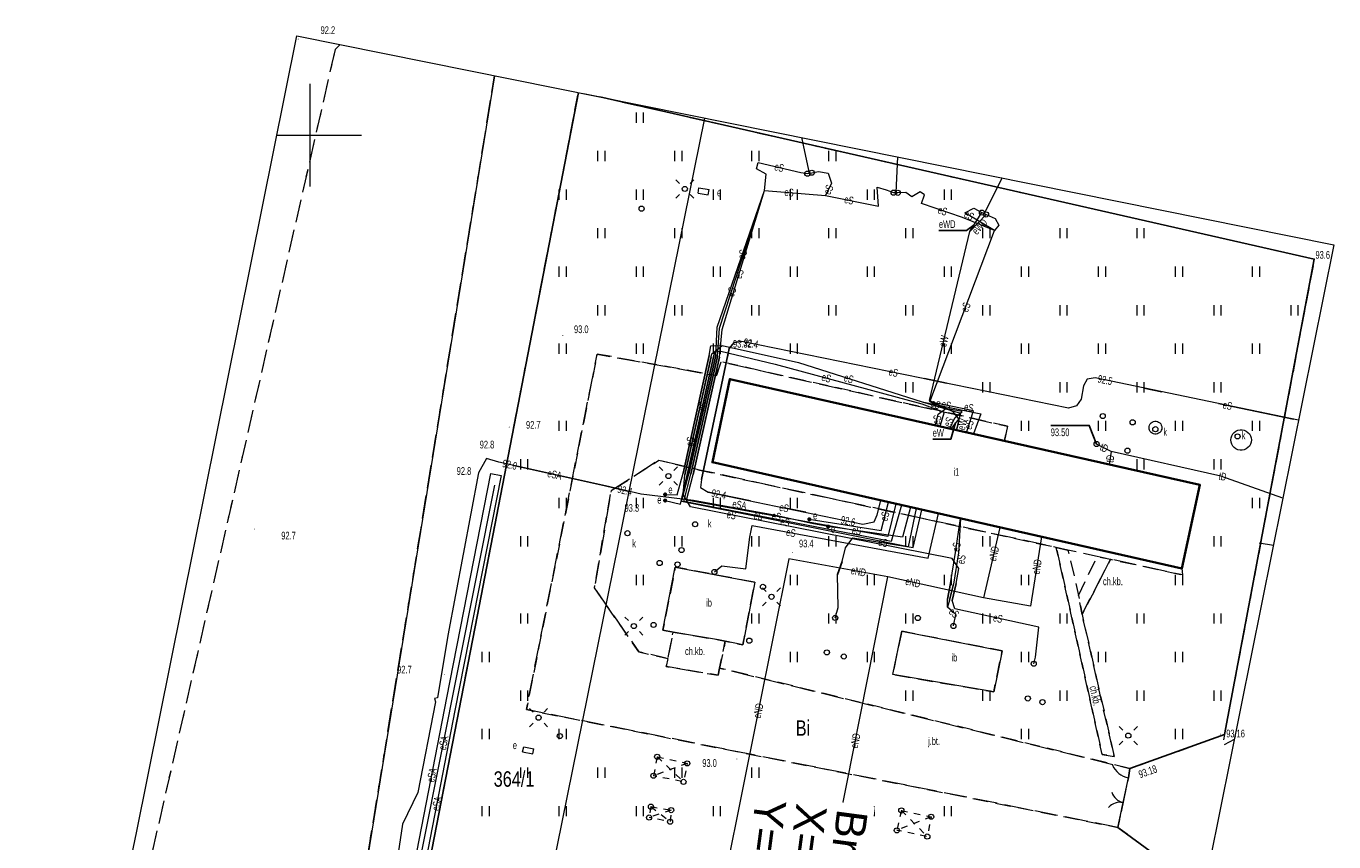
# Model space of a CAD drawing. Header units: metres. Extents: x 6524698 to 6533081, y 5883213 to 5896811.
# Tile 164 of 167: x 6526572 to 6526700, y 5896731 to 5896811. Entities that reach past the tile are written whole.
import ezdxf
from ezdxf.enums import TextEntityAlignment as Align

# ---------------------------------------------------------------- set-up
doc = ezdxf.new("R2010")
doc.units = ezdxf.units.M
doc.header["$MEASUREMENT"] = 0
for name, pattern in [('mapa zasadnicza$0$1.5_0.75', [2.25, 1.5, -0.75]), ('mapa zasadnicza$0$2.25_0.75', [3, 2.25, -0.75]), ('mapa zasadnicza$0$219-1000', [0]), ('mapa zasadnicza$0$egkk-1000', [3, 2.25, -0.75]), ('mapa zasadnicza$0$egug-1000', [1.5, 0.75, -0.75]), ('mapa zasadnicza$0$otob_1000', [0]), ('mapa zasadnicza$0$otof_1000', [0]), ('mapa zasadnicza$0$suep_sn_1000', [0]), ('mapa zasadnicza$0$supp_1000', [1.25, 0.625, -0.625])]:
    doc.linetypes.add(name, pattern=pattern)
doc.layers.get('0').update_dxf_attribs({"lineweight": 0})
for name, color, linetype in [('@Proj. słupy - seria', 1, 'Continuous'), ('mapa zasadnicza$0$210-oznaczenie konturu użytku gruntowego', 7, 'Continuous'), ('mapa zasadnicza$0$211-numer działki ewidencyjnej', 7, 'Continuous'), ('mapa zasadnicza$0$217-kontur klasyfikacyjny', 7, 'Continuous'), ('mapa zasadnicza$0$218-kontur użytku gruntowego', 7, 'Continuous'), ('mapa zasadnicza$0$219-działka ewidencyjna', 7, 'Continuous'), ('mapa zasadnicza$0$312-budynek ewidencyjny', 7, 'Continuous'), ('mapa zasadnicza$0$312-oznaczenie budynku ewidencyjnego-Atr117', 7, 'Continuous'), ('mapa zasadnicza$0$brama', 7, 'Continuous'), ('mapa zasadnicza$0$chodnik', 7, 'Continuous'), ('mapa zasadnicza$0$chodnik-Atr17', 7, 'Continuous'), ('mapa zasadnicza$0$elektroenergetyczne urządzenie techniczne', 7, 'Continuous'), ('mapa zasadnicza$0$elektroenergetyczne urządzenie techniczne-Atr17', 7, 'Continuous'), ('mapa zasadnicza$0$furtka', 7, 'Continuous'), ('mapa zasadnicza$0$inna budowla', 7, 'Continuous'), ('mapa zasadnicza$0$inna budowla-Atr17', 7, 'Continuous'), ('mapa zasadnicza$0$jezdnia', 7, 'Continuous'), ('mapa zasadnicza$0$jezdnia-Atr17', 7, 'Continuous'), ('mapa zasadnicza$0$komora podziemna', 7, 'Continuous'), ('mapa zasadnicza$0$latarnia', 7, 'Continuous'), ('mapa zasadnicza$0$obudowa ochronna przewodu', 7, 'Continuous'), ('mapa zasadnicza$0$ogrodzenie trwałe', 7, 'Continuous'), ('mapa zasadnicza$0$pikieta naturalna', 7, 'Continuous'), ('mapa zasadnicza$0$pikieta naturalna-Atr2', 7, 'Continuous'), ('mapa zasadnicza$0$pikieta sztuczna', 7, 'Continuous'), ('mapa zasadnicza$0$pikieta sztuczna-Atr2', 7, 'Continuous'), ('mapa zasadnicza$0$przewód elektroenergetyczny podziemny', 7, 'Continuous'), ('mapa zasadnicza$0$przewód elektroenergetyczny podziemny-Atr1', 7, 'Continuous'), ('mapa zasadnicza$0$przewód elektroenergetyczny średniego napięcia', 7, 'Continuous'), ('mapa zasadnicza$0$przewód telekomunikacyjny podziemny', 7, 'Continuous'), ('mapa zasadnicza$0$przewód telekomunikacyjny podziemny-Atr1', 7, 'Continuous'), ('mapa zasadnicza$0$przewód wodociągowy', 7, 'Continuous'), ('mapa zasadnicza$0$Punkt budynku', 7, 'Continuous'), ('mapa zasadnicza$0$Ramki i opis wydruku', 7, 'Continuous'), ('mapa zasadnicza$0$rzędna', 7, 'Continuous'), ('mapa zasadnicza$0$rzędna-Atr2', 7, 'Continuous'), ('mapa zasadnicza$0$rzędna-Atr3', 7, 'Continuous'), ('mapa zasadnicza$0$studnia kanalizacyjna', 7, 'Continuous'), ('mapa zasadnicza$0$studnia kanalizacyjna-Atr17', 7, 'Continuous'), ('mapa zasadnicza$0$szafa elektroenergetyczna lub kontener', 7, 'Continuous'), ('mapa zasadnicza$0$szafa elektroenergetyczna lub kontener-Atr17', 7, 'Continuous'), ('mapa zasadnicza$0$słup przewodów napowietrznych', 7, 'Continuous'), ('mapa zasadnicza$0$trawnik', 7, 'Continuous'), ('mapa zasadnicza$0$Wstawianie ramki sekcyjnej z opisem', 7, 'Continuous'), ('mapa zasadnicza$0$właz do komory lub kanału - okrągły', 7, 'Continuous'), ('mapa zasadnicza$0$właz do komory lub kanału - okrągły-Atr17', 7, 'Continuous')]:
    doc.layers.add(name, color=color, linetype=linetype)
doc.styles.add('mapa zasadnicza$0$STANDARD', font='Working1250', dxfattribs={"width": 0.75})
doc.styles.add('PLS_View', font='arial.ttf')
doc.linetypes.add('mapa zasadnicza$0$902-1000', pattern='A,5,0,[1,ksztalty.shx,S=1,R=0,X=0,Y=0],5', length=10)

# ---------------------------------------------------------------- blocks, each defined once
blk = doc.blocks.new('mapa zasadnicza$0$PW01')
at = {"linetype": 'Continuous', "lineweight": 13}
h = blk.add_hatch(color=0, dxfattribs=at)
edge = h.paths.add_edge_path()
edge.add_arc((0, 0), 0.045, 0, 360)
blk = doc.blocks.new('mapa zasadnicza$0$US18')
at = {"color": 0, "linetype": 'Continuous', "lineweight": 13}
for p, q in [((-0.5, -0.25), (-0.5, 0.25)), ((-0.5, 0.25), (0.5, 0.25)), ((0.5, -0.25), (0.5, 0.25)), ((-0.5, -0.25), (0.5, -0.25))]:
    blk.add_line(p, q, dxfattribs=at)
blk = doc.blocks.new('mapa zasadnicza$0$SM01')
at = {"color": 0, "linetype": 'Continuous', "lineweight": 13}
for p, q in [((-0.53, 0.531), (-0.883, 0.884)), ((0.531, 0.531), (0.884, 0.884)), ((-0.53, -0.53), (-0.883, -0.883)), ((0.531, -0.53), (0.884, -0.883))]:
    blk.add_line(p, q, dxfattribs=at)
blk.add_circle((0, 0), 0.25, dxfattribs=at)
blk = doc.blocks.new('mapa zasadnicza$0$US15')
at = {"color": 0, "linetype": 'Continuous', "lineweight": 13}
blk.add_circle((0, 0), 0.25, dxfattribs=at)
blk = doc.blocks.new('mapa zasadnicza$0$US25')
at = {"linetype": 'Continuous', "lineweight": 0}
h = blk.add_hatch(color=0, dxfattribs=at)
edge = h.paths.add_edge_path()
edge.add_arc((0, 0), 0.2, 0, 360)
blk = doc.blocks.new('mapa zasadnicza$0$US22')
at = {"color": 0, "linetype": 'Continuous', "lineweight": 13}
blk.add_circle((0, 0), 0.25, dxfattribs=at)
blk = doc.blocks.new('mapa zasadnicza$0$TU04')
at = {"color": 0, "linetype": 'Continuous', "lineweight": 13}
for p, q in [((0, 0), (0, 1)), ((0.7, 0), (0.7, 1))]:
    blk.add_line(p, q, dxfattribs=at)
blk = doc.blocks.new('mapa zasadnicza$0$OK02')
at = {"color": 0, "linetype": 'Continuous', "lineweight": 0}
for centre, start, end in [((-1.5, 0), 0, 60), ((1.5, 0), 120, 180)]:
    blk.add_arc(centre, 1.5, start, end, dxfattribs=at)
blk = doc.blocks.new('mapa zasadnicza$0$OK04')
at = {"color": 0, "linetype": 'Continuous', "lineweight": 0}
blk.add_arc((2, 0), 2, 120, 180, dxfattribs=at)
blk = doc.blocks.new('mapa zasadnicza$0$SM05')
at = {"color": 0, "linetype": 'Continuous', "lineweight": 13}
blk.add_circle((0, 0), 0.25, dxfattribs=at)
blk = doc.blocks.new('mapa zasadnicza$0$PUNKTBUD')
at = {"color": 0}
blk.add_circle((0, 0), 0.045, dxfattribs=at)

msp = doc.modelspace()

# ---------------------------------------------------------------- linework, layer by layer
at = {"layer": 'mapa zasadnicza$0$217-kontur klasyfikacyjny', "color": 92, "linetype": 'mapa zasadnicza$0$egkk-1000', "lineweight": 18, "flags": 128}
for points in [[(6526602.43, 5896808.34), (6526572.35, 5896676.43)], [(6526602.922, 5896808.81), (6526602.43, 5896808.34)], [(6526600.83, 5896700.51), (6526617.959, 5896805.782)]]:
    msp.add_lwpolyline(points, dxfattribs=at)
at = {"layer": 'mapa zasadnicza$0$218-kontur użytku gruntowego', "color": 3, "linetype": 'mapa zasadnicza$0$egug-1000', "lineweight": 18, "flags": 128}
for points in [[(6526602.43, 5896808.34), (6526572.35, 5896676.43)], [(6526602.922, 5896808.81), (6526602.43, 5896808.34)], [(6526600.83, 5896700.51), (6526617.959, 5896805.782)]]:
    msp.add_lwpolyline(points, dxfattribs=at)
at = {"layer": 'mapa zasadnicza$0$219-działka ewidencyjna', "color": 7, "linetype": 'mapa zasadnicza$0$219-1000', "lineweight": 18, "flags": 128}
for points in [[(6526617.959, 5896805.782), (6526600.83, 5896700.51)], [(6526617.14, 5896696.66), (6526638.427, 5896801.661)]]:
    msp.add_lwpolyline(points, dxfattribs=at)
at = {"layer": 'mapa zasadnicza$0$312-budynek ewidencyjny', "color": 7, "linetype": 'Continuous', "lineweight": 35, "flags": 128}
for points in [[(6526639.17, 5896768.16), (6526640.87, 5896776.26)], [(6526640.87, 5896776.26), (6526686.61, 5896765.96)], [(6526684.87, 5896757.81), (6526639.17, 5896768.16)], [(6526686.61, 5896765.96), (6526684.87, 5896757.81)]]:
    msp.add_lwpolyline(points, dxfattribs=at)
at = {"layer": 'mapa zasadnicza$0$brama', "color": 7, "linetype": 'mapa zasadnicza$0$otob_1000', "lineweight": 18, "flags": 128}
msp.add_lwpolyline([(6526678.65, 5896732.63), (6526679.67, 5896737.46)], dxfattribs=at)
at = {"layer": 'mapa zasadnicza$0$chodnik', "color": 7, "linetype": 'mapa zasadnicza$0$1.5_0.75', "lineweight": 18, "flags": 128}
for points in [[(6526672.64, 5896759.88), (6526673.78, 5896759.62), (6526674.82, 5896755.2), (6526675.16, 5896753.36), (6526678.29, 5896739.52), (6526677.11, 5896739.73)], [(6526674.82, 5896755.2), (6526676.63, 5896759), (6526677.94, 5896758.72), (6526675.16, 5896753.36)], [(6526639.85, 5896748.14), (6526639.73, 5896747.43), (6526634.66, 5896748.29), (6526634.82, 5896749.05), (6526635.34, 5896751.64), (6526637.04, 5896751.33), (6526639.76, 5896750.89), (6526640.42, 5896750.75)]]:
    msp.add_lwpolyline(points, close=True, dxfattribs=at)
at = {"layer": 'mapa zasadnicza$0$furtka', "color": 7, "linetype": 'mapa zasadnicza$0$otof_1000', "lineweight": 18, "flags": 128}
msp.add_lwpolyline([(6526679.67, 5896737.46), (6526679.81, 5896738.36)], dxfattribs=at)
at = {"layer": 'mapa zasadnicza$0$inna budowla', "color": 7, "linetype": 'Continuous', "lineweight": 18, "flags": 128}
for points in [[(6526639.76, 5896750.89), (6526637.04, 5896751.33), (6526635.34, 5896751.64), (6526634.33, 5896751.81), (6526635.55, 5896757.96), (6526643.3, 5896756.48), (6526642.12, 5896750.38), (6526640.42, 5896750.75)], [(6526667.37, 5896749.82), (6526666.56, 5896745.81), (6526656.72, 5896747.52), (6526657.6, 5896751.71)]]:
    msp.add_lwpolyline(points, close=True, dxfattribs=at)
at = {"layer": 'mapa zasadnicza$0$jezdnia', "color": 7, "linetype": 'mapa zasadnicza$0$2.25_0.75', "lineweight": 18, "flags": 128}
msp.add_lwpolyline([(6526678.65, 5896732.63), (6526621.05, 5896744.09), (6526627.95, 5896778.69), (6526639.57, 5896776.6), (6526640.01, 5896777.94), (6526667.91, 5896771.67), (6526667.59, 5896770.24), (6526640.87, 5896776.26), (6526639.17, 5896768.16), (6526684.87, 5896757.81), (6526684.92, 5896757.21), (6526677.94, 5896758.72), (6526676.63, 5896759), (6526673.78, 5896759.62), (6526672.64, 5896759.88), (6526637.91, 5896767.41), (6526633.96, 5896768.36), (6526629.31, 5896765.39), (6526627.67, 5896755.93), (6526631.99, 5896749.73), (6526634.82, 5896749.05), (6526634.66, 5896748.29), (6526639.73, 5896747.43), (6526639.85, 5896748.14), (6526679.81, 5896738.36), (6526679.67, 5896737.46)], close=True, dxfattribs=at)
msp.add_lwpolyline([(6526687.691, 5896729.836), (6526687.12, 5896730.14), (6526686.14, 5896727.13), (6526678.65, 5896732.63), (6526679.67, 5896737.46), (6526679.81, 5896738.36), (6526689.02, 5896741.66), (6526688.85, 5896740.6), (6526689.985, 5896741.228)], dxfattribs=at)
at = {"layer": 'mapa zasadnicza$0$komora podziemna', "color": 34, "linetype": 'Continuous', "lineweight": 18, "flags": 128}
for points in [[(6526682.93, 5896771.53), (6526682.91, 5896771.4), (6526682.87, 5896771.28), (6526682.81, 5896771.16), (6526682.72, 5896771.07), (6526682.61, 5896770.99), (6526682.49, 5896770.94), (6526682.37, 5896770.91), (6526682.23, 5896770.91), (6526682.11, 5896770.94), (6526681.99, 5896770.99), (6526681.88, 5896771.07), (6526681.79, 5896771.16), (6526681.73, 5896771.28), (6526681.69, 5896771.4), (6526681.68, 5896771.53), (6526681.69, 5896771.66), (6526681.73, 5896771.78), (6526681.79, 5896771.9), (6526681.88, 5896771.99), (6526681.99, 5896772.07), (6526682.11, 5896772.12), (6526682.23, 5896772.15), (6526682.37, 5896772.15), (6526682.49, 5896772.12), (6526682.61, 5896772.07), (6526682.72, 5896771.99), (6526682.81, 5896771.9), (6526682.87, 5896771.78), (6526682.91, 5896771.66)], [(6526691.64, 5896770.33), (6526691.62, 5896770.12), (6526691.55, 5896769.92), (6526691.45, 5896769.74), (6526691.31, 5896769.59), (6526691.14, 5896769.46), (6526690.95, 5896769.38), (6526690.74, 5896769.34), (6526690.54, 5896769.34), (6526690.33, 5896769.38), (6526690.14, 5896769.46), (6526689.97, 5896769.59), (6526689.83, 5896769.74), (6526689.73, 5896769.92), (6526689.66, 5896770.12), (6526689.64, 5896770.33), (6526689.66, 5896770.54), (6526689.73, 5896770.74), (6526689.83, 5896770.92), (6526689.97, 5896771.07), (6526690.14, 5896771.2), (6526690.33, 5896771.28), (6526690.54, 5896771.32), (6526690.74, 5896771.32), (6526690.95, 5896771.28), (6526691.14, 5896771.2), (6526691.31, 5896771.07), (6526691.45, 5896770.92), (6526691.55, 5896770.74), (6526691.62, 5896770.54)]]:
    msp.add_lwpolyline(points, close=True, dxfattribs=at)
at = {"layer": 'mapa zasadnicza$0$obudowa ochronna przewodu', "color": 7, "linetype": 'Continuous', "lineweight": 25, "flags": 128}
for points in [[(6526638.09, 5896766.5), (6526640.81, 5896779.22), (6526641.29, 5896779.82), (6526642.04, 5896779.92)], [(6526636.33, 5896767.1), (6526638.84, 5896778.54)], [(6526639.04, 5896778.42), (6526636.48, 5896766.94)], [(6526636.74, 5896767.08), (6526639.3, 5896778.56)], [(6526639.5, 5896778.55), (6526636.88, 5896767.04)], [(6526637.06, 5896767), (6526639.67, 5896778.45)], [(6526639.84, 5896778.38), (6526637.29, 5896766.97)], [(6526659.82, 5896776.3), (6526661.97, 5896775.86)], [(6526681.21, 5896775.38), (6526682.92, 5896775.02)], [(6526688.45, 5896773.87), (6526695.75, 5896772.35)], [(6526619.69, 5896767.87), (6526628.76, 5896765.86), (6526631.05, 5896765.33)], [(6526642.87, 5896764.41), (6526638.76, 5896765.26)], [(6526648.26, 5896763.3), (6526646.15, 5896763.73)], [(6526651.79, 5896758.49), (6526651.35, 5896757.25)], [(6526662.34, 5896756.35), (6526662.04, 5896754.85)], [(6526662.26, 5896754.74), (6526662.65, 5896756.31)], [(6526662.5, 5896754.72), (6526662.91, 5896756.37)]]:
    msp.add_lwpolyline(points, dxfattribs=at)
at = {"layer": 'mapa zasadnicza$0$ogrodzenie trwałe', "color": 7, "linetype": 'mapa zasadnicza$0$902-1000', "lineweight": 25, "flags": 128}
for points in [[(6526606.41, 5896702.4), (6526616.27, 5896753.16), (6526626.12, 5896804.139)], [(6526628.208, 5896803.719), (6526697.77, 5896787.94), (6526689.02, 5896741.66), (6526679.81, 5896738.36)], [(6526678.65, 5896732.63), (6526686.14, 5896727.13)]]:
    msp.add_lwpolyline(points, dxfattribs=at)
at = {"layer": 'mapa zasadnicza$0$przewód elektroenergetyczny podziemny', "color": 1, "linetype": 'Continuous', "lineweight": 18, "flags": 128}
for points in [[(6526659.01, 5896763.67), (6526658.22, 5896759.94), (6526636.17, 5896764.36), (6526636.88, 5896767.04), (6526639.5, 5896778.55), (6526639.63, 5896781.32), (6526644.24, 5896794.61), (6526644.41, 5896796.19), (6526643.45, 5896796.72), (6526643.62, 5896797.35), (6526647.79, 5896796.35), (6526648.41, 5896796.25), (6526648.63, 5896796.3)], [(6526648.63, 5896796.3), (6526648.84, 5896796.34), (6526649.51, 5896796.46), (6526650.44, 5896796.3), (6526650.76, 5896795.31), (6526650.18, 5896794.14)], [(6526657.59, 5896763.99), (6526656.56, 5896760.45), (6526636.38, 5896764.35), (6526637.06, 5896767), (6526639.67, 5896778.45), (6526639.86, 5896781.2), (6526644.24, 5896794.61)], [(6526657.01, 5896764.12), (6526656.23, 5896760.95), (6526636.65, 5896764.47), (6526637.29, 5896766.97), (6526639.84, 5896778.38), (6526640.11, 5896781.08), (6526644.24, 5896794.61)], [(6526644.24, 5896794.61), (6526650.18, 5896794.14)], [(6526650.18, 5896794.14), (6526655.35, 5896793.1), (6526655.22, 5896794.93), (6526656.07, 5896794.67), (6526656.81, 5896794.4), (6526657.01, 5896794.4)], [(6526666.64, 5896790.72), (6526663.5, 5896791.98), (6526659.52, 5896793.34), (6526659.83, 5896794.18), (6526659.39, 5896794.49), (6526658.58, 5896794.01), (6526658.01, 5896794.43), (6526657.21, 5896794.39), (6526657.01, 5896794.4)], [(6526665.81, 5896792.28), (6526666.7, 5896791.9), (6526667.05, 5896791.23), (6526666.64, 5896790.72), (6526663.75, 5896792.43), (6526664.61, 5896792.9), (6526665.41, 5896792.46)], [(6526664.23, 5896790.62), (6526665.41, 5896792.46)], [(6526665.81, 5896792.28), (6526664.23, 5896790.62)], [(6526663.15, 5896772.39), (6526662.62, 5896773.07), (6526660.29, 5896774.18), (6526664.23, 5896790.62)], [(6526660.35, 5896774.06), (6526666.64, 5896790.72)], [(6526634.56, 5896765.03), (6526635.73, 5896764.99), (6526636.33, 5896767.1), (6526638.84, 5896778.54), (6526639, 5896779.49), (6526640.12, 5896779.52)], [(6526634.56, 5896764.44), (6526636.06, 5896764.1), (6526636.74, 5896767.08), (6526639.3, 5896778.56), (6526639.48, 5896778.9), (6526640, 5896778.99), (6526645.28, 5896777.72), (6526659.56, 5896773.86), (6526661.72, 5896773.05), (6526661.3, 5896771.66)], [(6526670.45, 5896748.56), (6526670.61, 5896749.2), (6526670.95, 5896752.1), (6526662.77, 5896753.9), (6526662.5, 5896754.72), (6526662.91, 5896756.37), (6526663.15, 5896757.82), (6526662.5, 5896758.81), (6526637.04, 5896763.82), (6526636.31, 5896765.04), (6526636.48, 5896766.94), (6526639.04, 5896778.42), (6526639.12, 5896778.7), (6526640.12, 5896779.52)], [(6526696.231, 5896772.252), (6526676.43, 5896776.37), (6526675.65, 5896776.24), (6526675.3, 5896775.61), (6526675.06, 5896774.32), (6526674.62, 5896773.65), (6526673.83, 5896773.44), (6526642.04, 5896779.92), (6526641.29, 5896779.82), (6526640.81, 5896779.22), (6526638.09, 5896766.5), (6526637.99, 5896765.71), (6526638.76, 5896765.26), (6526653.81, 5896762.15), (6526654.9, 5896762.35), (6526655.2, 5896763.04), (6526655.56, 5896764.45)], [(6526640.12, 5896779.52), (6526647.54, 5896777.87), (6526659.59, 5896774.03)], [(6526659.59, 5896774.03), (6526663.33, 5896772.95), (6526662.89, 5896771.3)], [(6526659.59, 5896774.03), (6526665.3, 5896772.88), (6526664.59, 5896770.92)], [(6526663.92, 5896771.07), (6526664.59, 5896773.18), (6526660.35, 5896774.06)], [(6526661.88, 5896773.4), (6526660.35, 5896774.06)], [(6526660.9, 5896771.75), (6526661.14, 5896772.83), (6526661.88, 5896773.4)], [(6526662.28, 5896771.44), (6526662.77, 5896772.49), (6526663.48, 5896773.1), (6526661.88, 5896773.4)], [(6526663.15, 5896772.39), (6526662.38, 5896771.42)], [(6526662.97, 5896771.28), (6526663.18, 5896772.21), (6526663.15, 5896772.39)], [(6526617.18, 5896768.52), (6526616.4, 5896767.15), (6526613.41, 5896751.29), (6526612.41, 5896745.23), (6526612.1, 5896745.18), (6526612.19, 5896744.84), (6526610.49, 5896736.03), (6526609, 5896732.93), (6526606.04, 5896713.21)], [(6526650.43, 5896761.91), (6526648.85, 5896762.2), (6526645.19, 5896763.01), (6526637.32, 5896764.45), (6526632.22, 5896765.06), (6526628.76, 5896765.86), (6526618.38, 5896768.16), (6526617.18, 5896768.52)], [(6526607.08, 5896713.19), (6526613.3, 5896745.25), (6526617.59, 5896767.06), (6526618.6, 5896766.86)], [(6526618.6, 5896766.86), (6526614.08, 5896743.99), (6526608.11, 5896713.18)], [(6526607.46, 5896713.19), (6526617.98, 5896765.92)], [(6526648.6, 5896762.62), (6526655.6, 5896761.52), (6526656.3, 5896764.28)], [(6526658.45, 5896763.79), (6526657.67, 5896760.88), (6526650.43, 5896761.91)], [(6526651.12, 5896753.02), (6526651.42, 5896754.02), (6526651.35, 5896757.25), (6526651.79, 5896758.49), (6526652.11, 5896759.85), (6526652.85, 5896760.8), (6526658.72, 5896759.88), (6526659.56, 5896763.54)], [(6526639.36, 5896757.49), (6526640.08, 5896758.1), (6526642.42, 5896757.8), (6526642.81, 5896760.86), (6526643.05, 5896762), (6526660.16, 5896758.84), (6526661.17, 5896763.18)], [(6526662.06, 5896754.06), (6526662.04, 5896754.85), (6526662.34, 5896756.35), (6526662.84, 5896759.37), (6526663.31, 5896762.69)], [(6526663.31, 5896762.69), (6526663.12, 5896759.36), (6526662.65, 5896756.31), (6526662.26, 5896754.74), (6526662.06, 5896754.06)], [(6526667.16, 5896761.82), (6526665.57, 5896754.96)], [(6526671.22, 5896760.9), (6526670.15, 5896754.16), (6526665.57, 5896754.96)], [(6526656.24, 5896757), (6526646.6, 5896758.77), (6526640.5, 5896728.39), (6526638.58, 5896728.77), (6526637.08, 5896724.08)], [(6526651.33, 5896720.8), (6526652.15, 5896726.02), (6526650.24, 5896726.71), (6526656.24, 5896757)], [(6526665.57, 5896754.96), (6526656.24, 5896757)], [(6526662.63, 5896752.23), (6526662.88, 5896753.34), (6526662.06, 5896754.06)]]:
    msp.add_lwpolyline(points, dxfattribs=at)
at = {"layer": 'mapa zasadnicza$0$przewód elektroenergetyczny podziemny-Atr1', "color": 1, "flags": 128}
for points in [[(6526664.64, 5896791.26), (6526663.91, 5896790.73), (6526661.221, 5896790.73)], [(6526662.83, 5896771.99), (6526662.39, 5896770.42), (6526660.615, 5896770.42)]]:
    msp.add_lwpolyline(points, dxfattribs=at)
at = {"layer": 'mapa zasadnicza$0$przewód elektroenergetyczny średniego napięcia', "color": 1, "linetype": 'mapa zasadnicza$0$suep_sn_1000', "lineweight": 18, "flags": 128}
for points in [[(6526648.63, 5896796.3), (6526647.882, 5896799.757)], [(6526657.189, 5896797.883), (6526657.01, 5896794.4)], [(6526667.382, 5896795.831), (6526665.61, 5896792.37)]]:
    msp.add_lwpolyline(points, dxfattribs=at)
at = {"layer": 'mapa zasadnicza$0$przewód telekomunikacyjny podziemny', "color": 30, "linetype": 'Continuous', "lineweight": 18, "flags": 128}
for points in [[(6526694.703, 5896764.659), (6526688.67, 5896766.82), (6526678, 5896769.21), (6526676.57, 5896769.94)], [(6526678, 5896769.21), (6526677.79, 5896767.95)]]:
    msp.add_lwpolyline(points, dxfattribs=at)
at = {"layer": 'mapa zasadnicza$0$przewód wodociągowy', "color": 5, "linetype": 'Continuous', "lineweight": 18, "flags": 128}
msp.add_lwpolyline([(6526692.4, 5896760.32), (6526693.782, 5896760.086)], dxfattribs=at)
at = {"layer": 'mapa zasadnicza$0$Ramki i opis wydruku', "color": 7, "linetype": 'Continuous', "lineweight": 13, "flags": 128}
msp.add_lwpolyline([(6526582.49, 5896729.16), (6526583.08, 5896732.11), (6526598.7, 5896809.66), (6526699.67, 5896789.33), (6526672.51, 5896654.44)], dxfattribs=at)
at = {"layer": 'mapa zasadnicza$0$rzędna-Atr2', "color": 7, "flags": 128}
msp.add_lwpolyline([(6526676.57, 5896769.94), (6526675.86, 5896771.75), (6526672.108, 5896771.75)], dxfattribs=at)
at = {"layer": 'mapa zasadnicza$0$słup przewodów napowietrznych', "color": 7, "linetype": 'mapa zasadnicza$0$supp_1000', "lineweight": 18, "flags": 128}
for points in [[(6526648.41, 5896796.25), (6526648.84, 5896796.34)], [(6526656.81, 5896794.4), (6526657.21, 5896794.39)], [(6526665.41, 5896792.46), (6526665.81, 5896792.28)], [(6526633.79, 5896739.5), (6526636.72, 5896738.86), (6526636.35, 5896737.06), (6526633.42, 5896737.66)], [(6526633.79, 5896739.5), (6526633.42, 5896737.66)], [(6526633.79, 5896739.5), (6526636.35, 5896737.06)], [(6526636.72, 5896738.86), (6526633.42, 5896737.66)], [(6526633.18, 5896734.65), (6526635.15, 5896734.31), (6526635.04, 5896733.18), (6526633, 5896733.59)], [(6526633.18, 5896734.65), (6526633, 5896733.59)], [(6526635.15, 5896734.31), (6526633, 5896733.59)], [(6526633.18, 5896734.65), (6526635.04, 5896733.18)], [(6526657.56, 5896734.28), (6526660.46, 5896733.67), (6526660.09, 5896731.74), (6526657.12, 5896732.34)], [(6526657.56, 5896734.28), (6526657.12, 5896732.34)], [(6526657.56, 5896734.28), (6526660.09, 5896731.74)], [(6526660.46, 5896733.67), (6526657.12, 5896732.34)]]:
    msp.add_lwpolyline(points, dxfattribs=at)
at = {"layer": 'mapa zasadnicza$0$trawnik', "color": 7, "linetype": 'mapa zasadnicza$0$1.5_0.75', "lineweight": 18, "flags": 128}
for points in [[(6526628.21, 5896803.72), (6526697.77, 5896787.94), (6526689.02, 5896741.66), (6526679.81, 5896738.36), (6526639.85, 5896748.14), (6526640.42, 5896750.75), (6526642.12, 5896750.38), (6526643.3, 5896756.48), (6526635.55, 5896757.96), (6526634.33, 5896751.81), (6526635.34, 5896751.64), (6526634.82, 5896749.05), (6526631.99, 5896749.73), (6526627.67, 5896755.93), (6526629.31, 5896765.39), (6526633.96, 5896768.36), (6526637.91, 5896767.41), (6526672.64, 5896759.88), (6526677.11, 5896739.73), (6526678.29, 5896739.52), (6526675.16, 5896753.36), (6526677.94, 5896758.72), (6526684.92, 5896757.21), (6526684.87, 5896757.81), (6526686.61, 5896765.96), (6526667.59, 5896770.24), (6526667.91, 5896771.67), (6526640.01, 5896777.94), (6526639.57, 5896776.6), (6526627.95, 5896778.69), (6526621.05, 5896744.09), (6526678.65, 5896732.63), (6526686.14, 5896727.13), (6526682.75, 5896712.14), (6526677.52, 5896685.86), (6526606.41, 5896702.4), (6526616.27, 5896753.16), (6526626.12, 5896804.14)], [(6526657.6, 5896751.71), (6526656.72, 5896747.52), (6526666.56, 5896745.81), (6526667.37, 5896749.82)]]:
    msp.add_lwpolyline(points, close=True, dxfattribs=at)
at = {"layer": 'mapa zasadnicza$0$Wstawianie ramki sekcyjnej z opisem', "color": 7, "linetype": 'Continuous', "lineweight": 13, "flags": 128}
for points in [[(6526600, 5896795), (6526600, 5896805)], [(6526596.754, 5896800), (6526605, 5896800)]]:
    msp.add_lwpolyline(points, dxfattribs=at)

# ---------------------------------------------------------------- block references
at = {"layer": 'mapa zasadnicza$0$brama', "color": 7, "linetype": 'Continuous', "lineweight": 18, "rotation": 78.075}
msp.add_blockref('mapa zasadnicza$0$OK02', (6526679.16, 5896735.045), dxfattribs=at)
at = {"layer": 'mapa zasadnicza$0$elektroenergetyczne urządzenie techniczne', "color": 1, "linetype": 'Continuous', "lineweight": 18}
for p, rotation in [((6526634.56, 5896765.03), 352.874), ((6526634.56, 5896764.44), 351.141), ((6526648.6, 5896762.62), 355.128), ((6526650.43, 5896761.91), 350.96)]:
    msp.add_blockref('mapa zasadnicza$0$US25', p, dxfattribs=dict(at, rotation=rotation))
at = {"layer": 'mapa zasadnicza$0$furtka', "color": 7, "linetype": 'Continuous', "lineweight": 18, "rotation": 81.158}
msp.add_blockref('mapa zasadnicza$0$OK04', (6526679.67, 5896737.46), dxfattribs=at)
at = {"layer": 'mapa zasadnicza$0$komora podziemna', "color": 5, "linetype": 'Continuous', "lineweight": 18}
msp.add_blockref('mapa zasadnicza$0$US15', (6526636.16, 5896759.62), dxfattribs=at)
at = {"layer": 'mapa zasadnicza$0$latarnia', "color": 7, "linetype": 'Continuous', "lineweight": 18}
for p in [(6526636.48, 5896794.76), (6526634.88, 5896766.82), (6526644.92, 5896755.07), (6526631.52, 5896752.22), (6526622.24, 5896743.31), (6526679.66, 5896741.56)]:
    msp.add_blockref('mapa zasadnicza$0$SM01', p, dxfattribs=at)
at = {"layer": 'mapa zasadnicza$0$pikieta naturalna', "color": 7, "linetype": 'Continuous', "lineweight": 13}
for p in [(6526598.84, 5896809.34), (6526697.77, 5896787.94), (6526624.6, 5896780.51), (6526619.38, 5896771.58), (6526618.38, 5896768.16), (6526617.58, 5896767), (6526632.22, 5896765.06), (6526646.97, 5896759.37), (6526641.54, 5896739.29)]:
    msp.add_blockref('mapa zasadnicza$0$PW01', p, dxfattribs=at)
at = {"layer": 'mapa zasadnicza$0$pikieta naturalna', "color": 7, "linetype": 'Continuous', "lineweight": 13, "rotation": 179.999}
for p in [(6526594.56, 5896761.66), (6526613.07, 5896747.5)]:
    msp.add_blockref('mapa zasadnicza$0$PW01', p, dxfattribs=at)
at = {"layer": 'mapa zasadnicza$0$pikieta sztuczna', "color": 7, "linetype": 'Continuous', "lineweight": 13}
for p in [(6526640.74, 5896778.6), (6526688.63, 5896741.71), (6526679.81, 5896738.36)]:
    msp.add_blockref('mapa zasadnicza$0$PW01', p, dxfattribs=at)
at = {"layer": 'mapa zasadnicza$0$Punkt budynku', "color": 5, "linetype": 'Continuous', "lineweight": 13}
for p in [(6526640.87, 5896776.26), (6526639.17, 5896768.16), (6526686.61, 5896765.96), (6526684.87, 5896757.81)]:
    msp.add_blockref('mapa zasadnicza$0$PUNKTBUD', p, dxfattribs=at)
at = {"layer": 'mapa zasadnicza$0$rzędna', "color": 1, "linetype": 'Continuous', "lineweight": 18}
for p in [(6526642.04, 5896779.92), (6526676.43, 5896776.37), (6526618.38, 5896768.16), (6526632.22, 5896765.06), (6526638.76, 5896765.26), (6526653.81, 5896762.15)]:
    msp.add_blockref('mapa zasadnicza$0$PW01', p, dxfattribs=at)
at = {"layer": 'mapa zasadnicza$0$rzędna', "color": 30, "linetype": 'Continuous', "lineweight": 18}
msp.add_blockref('mapa zasadnicza$0$PW01', (6526676.57, 5896769.94), dxfattribs=at)
at = {"layer": 'mapa zasadnicza$0$studnia kanalizacyjna', "color": 34, "linetype": 'Continuous', "lineweight": 18}
for p in [(6526637.48, 5896762.13), (6526630.89, 5896761.26)]:
    msp.add_blockref('mapa zasadnicza$0$US15', p, dxfattribs=at)
at = {"layer": 'mapa zasadnicza$0$szafa elektroenergetyczna lub kontener', "color": 1, "linetype": 'Continuous', "lineweight": 18}
for p, rotation in [((6526638.3, 5896794.53), 350.537), ((6526621.23, 5896740.14), 348.558)]:
    msp.add_blockref('mapa zasadnicza$0$US18', p, dxfattribs=dict(at, rotation=rotation))
at = {"layer": 'mapa zasadnicza$0$słup przewodów napowietrznych', "color": 7, "linetype": 'Continuous', "lineweight": 18}
for name, p in [('mapa zasadnicza$0$SM05', (6526648.84, 5896796.34)), ('mapa zasadnicza$0$SM05', (6526648.41, 5896796.25)), ('mapa zasadnicza$0$SM05', (6526656.81, 5896794.4)), ('mapa zasadnicza$0$SM05', (6526657.21, 5896794.39)), ('mapa zasadnicza$0$US15', (6526632.27, 5896792.84)), ('mapa zasadnicza$0$SM05', (6526665.41, 5896792.46)), ('mapa zasadnicza$0$SM05', (6526665.81, 5896792.28)), ('mapa zasadnicza$0$US15', (6526677.17, 5896772.66)), ('mapa zasadnicza$0$US15', (6526680.08, 5896772.05)), ('mapa zasadnicza$0$US15', (6526676.57, 5896769.94)), ('mapa zasadnicza$0$US15', (6526679.57, 5896769.29)), ('mapa zasadnicza$0$US15', (6526634.03, 5896758.36)), ('mapa zasadnicza$0$US15', (6526635.77, 5896758.22)), ('mapa zasadnicza$0$US15', (6526639.36, 5896757.49)), ('mapa zasadnicza$0$US15', (6526644.09, 5896756.04)), ('mapa zasadnicza$0$US15', (6526651.12, 5896753.02)), ('mapa zasadnicza$0$US15', (6526659.16, 5896753.01)), ('mapa zasadnicza$0$US15', (6526633.44, 5896752.33)), ('mapa zasadnicza$0$US15', (6526662.63, 5896752.23)), ('mapa zasadnicza$0$US15', (6526642.76, 5896750.8)), ('mapa zasadnicza$0$US15', (6526650.31, 5896749.66)), ('mapa zasadnicza$0$US15', (6526651.95, 5896749.26)), ('mapa zasadnicza$0$US15', (6526670.45, 5896748.56)), ('mapa zasadnicza$0$US15', (6526669.87, 5896745.18)), ('mapa zasadnicza$0$US15', (6526671.3, 5896744.82)), ('mapa zasadnicza$0$US15', (6526624.31, 5896741.52)), ('mapa zasadnicza$0$SM05', (6526633.79, 5896739.5)), ('mapa zasadnicza$0$SM05', (6526636.72, 5896738.86)), ('mapa zasadnicza$0$SM05', (6526633.42, 5896737.66)), ('mapa zasadnicza$0$SM05', (6526636.35, 5896737.06)), ('mapa zasadnicza$0$SM05', (6526633.18, 5896734.65)), ('mapa zasadnicza$0$SM05', (6526635.15, 5896734.31)), ('mapa zasadnicza$0$SM05', (6526657.56, 5896734.28)), ('mapa zasadnicza$0$SM05', (6526633, 5896733.59)), ('mapa zasadnicza$0$SM05', (6526635.04, 5896733.18)), ('mapa zasadnicza$0$SM05', (6526660.46, 5896733.67)), ('mapa zasadnicza$0$SM05', (6526657.12, 5896732.34)), ('mapa zasadnicza$0$SM05', (6526660.09, 5896731.74))]:
    msp.add_blockref(name, p, dxfattribs=at)
at = {"layer": 'mapa zasadnicza$0$trawnik', "color": 7, "linetype": 'Continuous', "lineweight": 18}
for p in [(6526631.759, 5896801.209), (6526628.009, 5896797.459), (6526635.509, 5896797.459), (6526643.009, 5896797.459), (6526650.509, 5896797.459), (6526624.259, 5896793.709), (6526631.759, 5896793.709), (6526639.259, 5896793.709), (6526646.759, 5896793.709), (6526654.259, 5896793.709), (6526661.759, 5896793.709), (6526628.009, 5896789.959), (6526635.509, 5896789.959), (6526643.009, 5896789.959), (6526650.509, 5896789.959), (6526658.009, 5896789.959), (6526665.509, 5896789.959), (6526673.009, 5896789.959), (6526680.509, 5896789.959), (6526624.259, 5896786.209), (6526631.759, 5896786.209), (6526639.259, 5896786.209), (6526646.759, 5896786.209), (6526654.259, 5896786.209), (6526661.759, 5896786.209), (6526669.259, 5896786.209), (6526676.759, 5896786.209), (6526684.259, 5896786.209), (6526691.759, 5896786.209), (6526628.009, 5896782.459), (6526635.509, 5896782.459), (6526643.009, 5896782.459), (6526650.509, 5896782.459), (6526658.009, 5896782.459), (6526665.509, 5896782.459), (6526673.009, 5896782.459), (6526680.509, 5896782.459), (6526688.009, 5896782.459), (6526695.509, 5896782.459), (6526624.259, 5896778.709), (6526631.759, 5896778.709), (6526639.259, 5896778.709), (6526646.759, 5896778.709), (6526654.259, 5896778.709), (6526661.759, 5896778.709), (6526669.259, 5896778.709), (6526676.759, 5896778.709), (6526684.259, 5896778.709), (6526691.759, 5896778.709), (6526658.009, 5896774.959), (6526665.509, 5896774.959), (6526673.009, 5896774.959), (6526680.509, 5896774.959), (6526688.009, 5896774.959), (6526624.259, 5896771.209), (6526669.259, 5896771.209), (6526676.759, 5896771.209), (6526684.259, 5896771.209), (6526691.759, 5896771.209), (6526620.509, 5896767.459), (6526680.509, 5896767.459), (6526688.009, 5896767.459), (6526624.259, 5896763.709), (6526631.759, 5896763.709), (6526639.259, 5896763.709), (6526646.759, 5896763.709), (6526691.759, 5896763.709), (6526620.509, 5896759.959), (6526635.509, 5896759.959), (6526643.009, 5896759.959), (6526650.509, 5896759.959), (6526658.009, 5896759.959), (6526665.509, 5896759.959), (6526688.009, 5896759.959), (6526631.759, 5896756.209), (6526646.759, 5896756.209), (6526654.259, 5896756.209), (6526661.759, 5896756.209), (6526669.259, 5896756.209), (6526684.259, 5896756.209), (6526620.509, 5896752.459), (6526643.009, 5896752.459), (6526650.509, 5896752.459), (6526658.009, 5896752.459), (6526665.509, 5896752.459), (6526673.009, 5896752.459), (6526680.509, 5896752.459), (6526688.009, 5896752.459), (6526616.759, 5896748.709), (6526646.759, 5896748.709), (6526654.259, 5896748.709), (6526669.259, 5896748.709), (6526676.759, 5896748.709), (6526684.259, 5896748.709), (6526620.509, 5896744.959), (6526658.009, 5896744.959), (6526665.509, 5896744.959), (6526673.009, 5896744.959), (6526680.509, 5896744.959), (6526688.009, 5896744.959), (6526616.759, 5896741.209), (6526624.259, 5896741.209), (6526669.259, 5896741.209), (6526684.259, 5896741.209), (6526620.509, 5896737.459), (6526628.009, 5896737.459), (6526635.509, 5896737.459), (6526643.009, 5896737.459), (6526616.759, 5896733.709), (6526624.259, 5896733.709), (6526631.759, 5896733.709), (6526639.259, 5896733.709), (6526646.759, 5896733.709), (6526654.259, 5896733.709), (6526661.759, 5896733.709)]:
    msp.add_blockref('mapa zasadnicza$0$TU04', p, dxfattribs=at)
at = {"layer": 'mapa zasadnicza$0$właz do komory lub kanału - okrągły', "color": 7, "linetype": 'Continuous', "lineweight": 18}
for p in [(6526682.29, 5896771.38), (6526690.3, 5896770.68)]:
    msp.add_blockref('mapa zasadnicza$0$US22', p, dxfattribs=at)

# ---------------------------------------------------------------- texts
at = {"layer": 'mapa zasadnicza$0$210-oznaczenie konturu użytku gruntowego', "color": 3, "linetype": 'Continuous', "lineweight": 18, "style": 'mapa zasadnicza$0$STANDARD', "width": 0.79}
msp.add_text('Bi', height=1.5, dxfattribs=at).set_placement((6526647.28, 5896741.55))
at = {"layer": 'mapa zasadnicza$0$211-numer działki ewidencyjnej', "color": 7, "linetype": 'Continuous', "lineweight": 18, "style": 'mapa zasadnicza$0$STANDARD', "width": 0.79}
msp.add_text('364/1', height=1.5, dxfattribs=at).set_placement((6526617.87, 5896736.59))
at = {"layer": 'mapa zasadnicza$0$312-oznaczenie budynku ewidencyjnego-Atr117', "color": 7, "style": 'mapa zasadnicza$0$STANDARD', "width": 0.667}
msp.add_text('i1', height=0.75, dxfattribs=at).set_placement((6526662.91, 5896767.22), align=Align.MIDDLE_CENTER)
at = {"layer": 'mapa zasadnicza$0$chodnik-Atr17', "color": 7, "style": 'mapa zasadnicza$0$STANDARD', "width": 0.667}
for p in [(6526677.19, 5896756.2), (6526636.5, 5896749.4)]:
    msp.add_text('ch.kb.', height=0.75, dxfattribs=at).set_placement(p)
msp.add_text('ch.kb.', height=0.75, rotation=282.507, dxfattribs=at).set_placement((6526675.87, 5896746.31))
at = {"layer": 'mapa zasadnicza$0$elektroenergetyczne urządzenie techniczne-Atr17', "color": 1, "style": 'mapa zasadnicza$0$STANDARD', "width": 0.667}
for p in [(6526633.8, 5896764.14), (6526634.88, 5896765.13), (6526648.97, 5896762.6), (6526650.71, 5896761.3)]:
    msp.add_text('e', height=0.75, dxfattribs=at).set_placement(p)
at = {"layer": 'mapa zasadnicza$0$inna budowla-Atr17', "color": 7, "style": 'mapa zasadnicza$0$STANDARD', "width": 0.667}
for p in [(6526638.55, 5896754.12), (6526662.44, 5896748.78)]:
    msp.add_text('ib', height=0.75, dxfattribs=at).set_placement(p)
at = {"layer": 'mapa zasadnicza$0$jezdnia-Atr17', "color": 7, "style": 'mapa zasadnicza$0$STANDARD', "width": 0.667}
msp.add_text('j.bt.', height=0.75, dxfattribs=at).set_placement((6526660.16, 5896740.65))
at = {"layer": 'mapa zasadnicza$0$pikieta naturalna-Atr2', "color": 7, "style": 'mapa zasadnicza$0$STANDARD', "width": 0.667}
for s, p in [('92.2', (6526601.02, 5896809.84)), ('93.6', (6526697.88, 5896787.97)), ('93.0', (6526625.69, 5896780.73)), ('92.7', (6526621.02, 5896771.43)), ('92.8', (6526616.51, 5896769.51)), ('93.3', (6526630.61, 5896763.35)), ('92.7', (6526597.19, 5896760.65)), ('93.4', (6526647.6, 5896759.88)), ('92.7', (6526608.47, 5896747.61)), ('93.0', (6526638.18, 5896738.52))]:
    msp.add_text(s, height=0.75, dxfattribs=at).set_placement(p)
msp.add_text('92.8', height=0.75, dxfattribs=at).set_placement((6526614.27, 5896767.31), align=Align.MIDDLE_LEFT)
at = {"layer": 'mapa zasadnicza$0$pikieta sztuczna-Atr2', "color": 7, "style": 'mapa zasadnicza$0$STANDARD', "width": 0.667}
for s, p in [('93.32', (6526641.17, 5896779.32)), ('93.16', (6526689.19, 5896741.39))]:
    msp.add_text(s, height=0.75, dxfattribs=at).set_placement(p)
msp.add_text('93.18', height=0.75, rotation=19.712, dxfattribs=at).set_placement((6526680.57, 5896738.11), align=Align.TOP_LEFT)
at = {"layer": 'mapa zasadnicza$0$przewód elektroenergetyczny podziemny-Atr1', "color": 1, "style": 'mapa zasadnicza$0$STANDARD', "width": 0.667}
for s, rotation, p in [('eS', 346.515, (6526645.24, 5896796.96)), ('eS', 355.474, (6526646.19, 5896794.46)), ('eS', 63.631, (6526650.26, 5896794.3)), ('eS', 348.626, (6526652.026, 5896793.769)), ('eS', 341.133, (6526661.15, 5896792.78)), ('eS', 329.387, (6526663.77, 5896792.42)), ('eS', 70.868, (6526641.94, 5896787.97)), ('eS', 73.025, (6526641.63, 5896786.07)), ('eS', 71.91, (6526640.88, 5896784.32)), ('eS', 69.315, (6526663.67, 5896782.84)), ('eW', 76.521, (6526661.55, 5896779.42)), ('eS', 344.872, (6526649.83, 5896776.49)), ('eS', 342.323, (6526652.02, 5896776.44)), ('eS', 348.478, (6526656.35, 5896777)), ('eS', 77.428, (6526638.1, 5896773.18)), ('eS', 336.665, (6526660.5, 5896773.99)), ('eS', 348.251, (6526688.88, 5896773.78)), ('eS', 77.471, (6526660.924, 5896771.86)), ('eS', 72.383, (6526664.02, 5896771.4)), ('eS', 77.624, (6526636.909, 5896769.738)), ('eSA', 347.506, (6526623.13, 5896767.11)), ('eS', 348.324, (6526645.71, 5896763.82)), ('eS', 348.867, (6526640.58, 5896763.12)), ('eS', 349.06, (6526643.2, 5896763.03)), ('eS', 349.807, (6526644.96, 5896762.98)), ('eS', 348.665, (6526645.8, 5896762.43)), ('eS', 75.773, (6526655.84, 5896762.47)), ('eS', 349.536, (6526646.37, 5896761.39)), ('eS', 351.903, (6526652.76, 5896761.58)), ('eS', 351.091, (6526655.34, 5896760.41)), ('eS', 81.942, (6526662.856, 5896759.481)), ('eND', 76.949, (6526666.4, 5896758.56)), ('eND', 80.979, (6526670.64, 5896757.27)), ('eND', 349.595, (6526652.67, 5896757.66)), ('eND', 347.666, (6526657.98, 5896756.62)), ('eS', 318.715, (6526662.36, 5896753.8)), ('eS', 347.588, (6526666.53, 5896753.07)), ('eND', 78.646, (6526643.49, 5896743.27)), ('eSA', 78.717, (6526612.84, 5896740.18)), ('eND', 78.795, (6526652.94, 5896740.35)), ('eSA', 79.02, (6526611.71, 5896737.04)), ('eSA', 79.033, (6526612.2, 5896734.27))]:
    msp.add_text(s, height=0.75, rotation=rotation, dxfattribs=at).set_placement(p, align=Align.MIDDLE_LEFT)
for s, p in [('eWD', (6526661.221, 5896790.737)), ('eW', (6526660.615, 5896770.428))]:
    msp.add_text(s, height=0.75, dxfattribs=at).set_placement(p, align=Align.BOTTOM_LEFT)
for s, rotation, p in [('eWD', 46.414, (6526664.36, 5896790.76)), ('eW', 77.275, (6526663, 5896771.41)), ('eS', 81.239, (6526662.96, 5896758.33))]:
    msp.add_text(s, height=0.75, rotation=rotation, dxfattribs=at).set_placement(p, align=Align.TOP_LEFT)
for s, rotation, p in [('eS', 343.892, (6526661.4, 5896773.51)), ('eS', 348.613, (6526663.62, 5896773.22)), ('eS', 64.983, (6526662.31, 5896771.51)), ('eSA', 350.419, (6526641.06, 5896763.77))]:
    msp.add_text(s, height=0.75, rotation=rotation, dxfattribs=at).set_placement(p)
at = {"layer": 'mapa zasadnicza$0$przewód telekomunikacyjny podziemny-Atr1', "color": 30, "style": 'mapa zasadnicza$0$STANDARD', "width": 0.667}
for rotation, p in [(332.956, (6526676.98, 5896769.73)), (80.537, (6526677.82, 5896768.15)), (347.374, (6526688.49, 5896766.86))]:
    msp.add_text('tD', height=0.75, rotation=rotation, dxfattribs=at).set_placement(p, align=Align.MIDDLE_LEFT)
at = {"layer": 'mapa zasadnicza$0$rzędna-Atr2', "color": 1, "style": 'mapa zasadnicza$0$STANDARD', "width": 0.667}
for s, rotation, p in [('92.4', 348.478, (6526642.22, 5896779.88)), ('92.5', 348.251, (6526676.7, 5896776.31)), ('92.0', 347.506, (6526618.74, 5896768.08)), ('92.4', 346.981, (6526629.95, 5896765.58)), ('92.4', 348.324, (6526639.09, 5896765.19)), ('92.6', 348.324, (6526651.68, 5896762.59))]:
    msp.add_text(s, height=0.75, rotation=rotation, dxfattribs=at).set_placement(p, align=Align.MIDDLE_LEFT)
at = {"layer": 'mapa zasadnicza$0$rzędna-Atr3', "color": 30, "style": 'mapa zasadnicza$0$STANDARD', "width": 0.667}
msp.add_text('93.50', height=0.75, dxfattribs=at).set_placement((6526672.108, 5896770.482), align=Align.BOTTOM_LEFT)
at = {"layer": 'mapa zasadnicza$0$studnia kanalizacyjna-Atr17', "color": 34, "style": 'mapa zasadnicza$0$STANDARD', "width": 0.667}
for p in [(6526638.72, 5896761.82), (6526631.36, 5896759.89)]:
    msp.add_text('k', height=0.75, dxfattribs=at).set_placement(p)
at = {"layer": 'mapa zasadnicza$0$szafa elektroenergetyczna lub kontener-Atr17', "color": 1, "style": 'mapa zasadnicza$0$STANDARD', "width": 0.667}
for p in [(6526639.62, 5896794.04), (6526619.73, 5896740.25)]:
    msp.add_text('e', height=0.75, dxfattribs=at).set_placement(p)
at = {"layer": 'mapa zasadnicza$0$właz do komory lub kanału - okrągły-Atr17', "color": 7, "style": 'mapa zasadnicza$0$STANDARD', "width": 0.667}
for p in [(6526683.07, 5896770.74), (6526690.7, 5896770.4)]:
    msp.add_text('k', height=0.75, dxfattribs=at).set_placement(p)

# ---------------------------------------------------------------- next in the draw order: texts
at = {"layer": '@Proj. słupy - seria', "color": 7, "insert": (6526654.309, 5896734.12), "char_height": 3, "attachment_point": 1, "rotation": 262.44735, "line_spacing_factor": 0.8, "style": 'PLS_View', "bg_fill": 3, "box_fill_scale": 1.2, "bg_fill_color": 256, "bg_fill_transparency": 0}
msp.add_mtext_dynamic_manual_height_columns('Br Unisław\\PX=6526632.67\\PY=5896724.89', width=24.76748, gutter_width=12.5, heights=[-11.073], dxfattribs=at)

doc.saveas('drawing.dxf')
